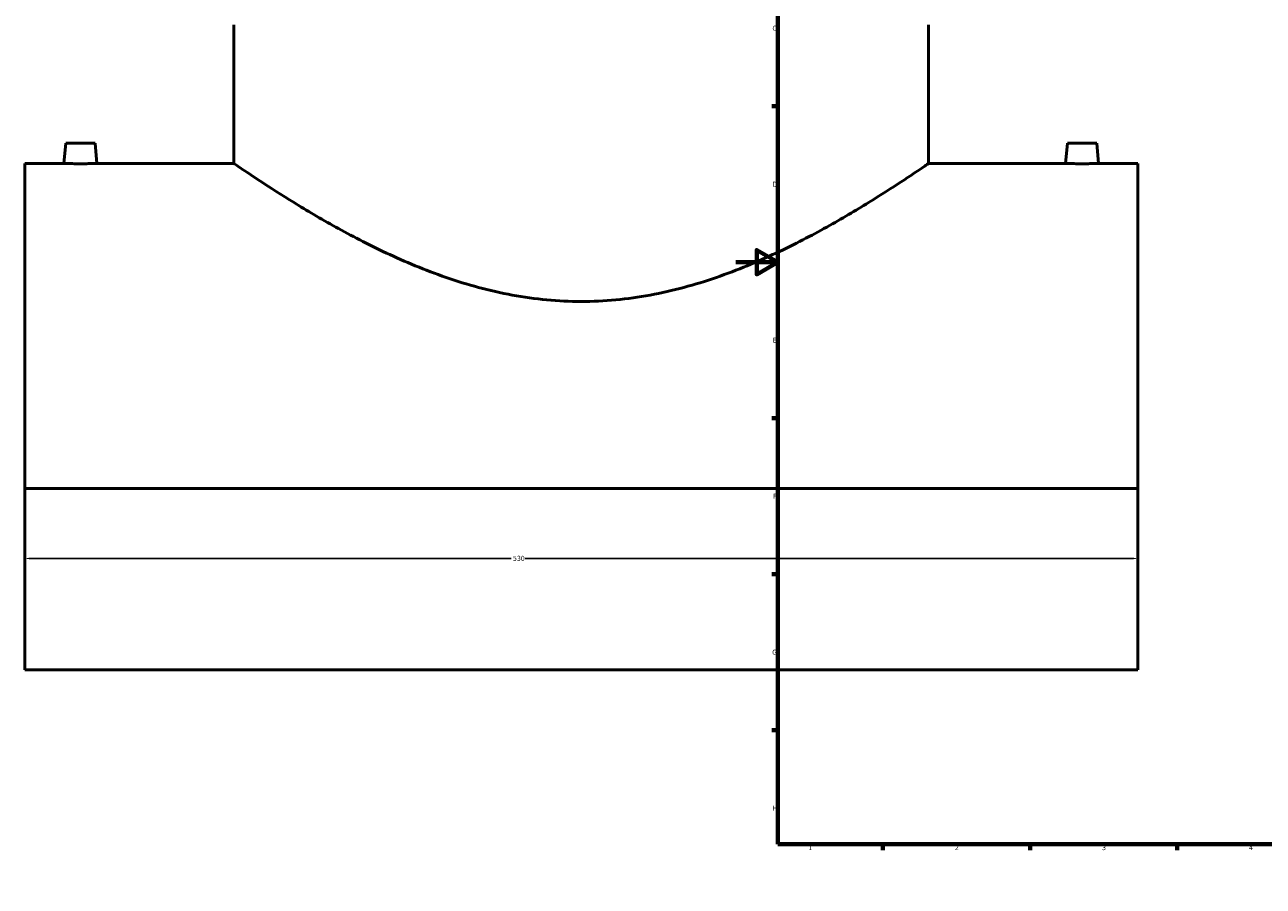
# Model space of a CAD drawing. Header units: millimetres. Extents: x -339 to 1539, y -390 to 1172.
# Tile 1 of 5: x -339 to 251, y 0 to 410. Entities that reach past the tile are written whole.
import ezdxf

# ---------------------------------------------------------------- set-up
doc = ezdxf.new("R2010")
doc.units = ezdxf.units.MM
for name, color, linetype, lineweight in [('Border (ANSI)', 7, 'Continuous', 70), ('Dimension (ANSI)', 7, 'Continuous', 25), ('Visible (ANSI)', 7, 'Continuous', 50)]:
    doc.layers.add(name, color=color, linetype=linetype, lineweight=lineweight)
doc.styles.add('Note Text (ANSI)', font='tahoma.ttf')
doc.dimstyles.new('Default - mm (ANSI)', dxfattribs={"dimtxt": 2.4, "dimasz": 2.5, "dimexe": 3.175, "dimexo": 1.6002, "dimgap": 0.8, "dimtad": 0, "dimtoh": 1, "dimdec": 0, "dimrnd": 1e-08, "dimzin": 4, "dimdsep": 46, "dimtxsty": 'Note Text (ANSI)', "dimcen": 0.09, "dimdle": 10, "dimclrd": 256, "dimclre": 256, "dimclrt": 5, "dimadec": 1, "dimazin": 1, "dimtfac": 1.27, "dimtofl": 0, "dimtmove": 0, "dimatfit": 3, "dimfxl": 1, "dimtolj": 1, "dimtzin": 4, "dimlwd": -1, "dimlwe": -1, "dimarcsym": 0})

# ---------------------------------------------------------------- blocks, each defined once
blk = doc.blocks.new('Borders Default Border')
at = {"layer": 'Border (ANSI)'}
for p, q in [((70.08, 574), (70.08, 576.8)), ((140.17, 574), (140.17, 576.8)), ((210.25, 574), (210.25, 576.8)), ((280.33, 574), (280.33, 576.8)), ((350.42, 574), (350.42, 576.8)), ((490.58, 574), (490.58, 576.8)), ((560.67, 574), (560.67, 576.8)), ((630.75, 574), (630.75, 576.8)), ((700.83, 574), (700.83, 576.8)), ((770.92, 574), (770.92, 576.8)), ((20, 519.75), (17.2, 519.75)), ((821, 519.75), (823.8, 519.75)), ((20, 445.5), (17.2, 445.5)), ((821, 445.5), (823.8, 445.5)), ((20, 371.25), (17.2, 371.25)), ((821, 371.25), (823.8, 371.25)), ((20, 222.75), (17.2, 222.75)), ((821, 222.75), (823.8, 222.75)), ((20, 148.5), (17.2, 148.5)), ((821, 148.5), (823.8, 148.5)), ((20, 74.25), (17.2, 74.25)), ((821, 74.25), (823.8, 74.25)), ((70.08, 20), (70.08, 17.2)), ((140.17, 20), (140.17, 17.2)), ((210.25, 20), (210.25, 17.2)), ((280.33, 20), (280.33, 17.2)), ((350.42, 20), (350.42, 17.2)), ((490.58, 20), (490.58, 17.2)), ((560.67, 20), (560.67, 17.2)), ((630.75, 20), (630.75, 17.2)), ((700.83, 20), (700.83, 17.2)), ((770.92, 20), (770.92, 17.2))]:
    blk.add_line(p, q, dxfattribs=at)
at = {"layer": 'Border (ANSI)', "flags": 128}
for points in [[(420.5, 594), (420.5, 574), (414.73, 584), (426.27, 584), (420.5, 574)], [(20, 20), (20, 574), (821, 574), (821, 20), (20, 20)], [(0, 297), (20, 297), (10, 302.77), (10, 291.23), (20, 297)], [(841, 297), (821, 297), (831, 302.77), (831, 291.23), (821, 297)], [(420.5, 0), (420.5, 20), (414.73, 10), (426.27, 10), (420.5, 20)]]:
    blk.add_lwpolyline(points, dxfattribs=at)
at = {"layer": 'Border (ANSI)', "color": 5, "true_color": 0x0000ff, "char_height": 2.4, "attachment_point": 7, "style": 'Note Text (ANSI)'}
for s, insert in [('1', (34.5, 574.4)), ('2', (104.4, 574.4)), ('3', (174.46, 574.35)), ('4', (244.45, 574.4)), ('5', (314.67, 574.35)), ('6', (384.69, 574.35)), ('7', (454.8, 574.4)), ('8', (524.84, 574.35)), ('9', (594.92, 574.35)), ('10', (664.35, 574.35)), ('11', (734.43, 574.4)), ('12', (804.52, 574.4)), ('A', (17.38, 555.68)), ('A', (821.58, 555.68)), ('B', (17.67, 481.43)), ('B', (821.87, 481.43)), ('C', (17.51, 407.13)), ('C', (821.71, 407.13)), ('D', (17.52, 332.93)), ('D', (821.72, 332.93)), ('E', (17.71, 258.68)), ('E', (821.91, 258.68)), ('F', (17.78, 184.43)), ('F', (821.98, 184.43)), ('G', (17.4, 110.13)), ('G', (821.6, 110.13)), ('H', (17.53, 35.93)), ('H', (821.73, 35.93)), ('1', (34.5, 17.2)), ('2', (104.4, 17.2)), ('3', (174.46, 17.15)), ('4', (244.45, 17.2)), ('5', (314.67, 17.15)), ('6', (384.69, 17.15)), ('7', (454.8, 17.2)), ('8', (524.84, 17.15)), ('9', (594.92, 17.15)), ('10', (664.35, 17.15)), ('11', (734.43, 17.2)), ('12', (804.52, 17.2))]:
    blk.add_mtext(s, dxfattribs=dict(at, insert=insert))
blk = doc.blocks.new('*D6')
at = {"layer": 'Defpoints', "color": 0, "transparency": 16777216}
for p in [(-338.54, 189.37), (191.46, 189.37), (191.46, 156)]:
    blk.add_point(p, dxfattribs=at)
at = {"layer": 'Dimension (ANSI)', "transparency": 16777216}
for p, q in [((-338.54, 187.77), (-338.54, 152.82)), ((191.46, 187.77), (191.46, 152.82)), ((-336.04, 156), (-106.88, 156)), ((188.96, 156), (-100.21, 156))]:
    blk.add_line(p, q, dxfattribs=at)
for points in [[(-336.04, 156.41), (-336.04, 155.58), (-338.54, 156)], [(188.96, 156.41), (188.96, 155.58), (191.46, 156)]]:
    blk.add_solid(points, dxfattribs=at)
at = {"layer": 'Dimension (ANSI)', "color": 5, "transparency": 16777216, "insert": (-106.08, 157.25), "char_height": 2.4, "attachment_point": 1, "style": 'Note Text (ANSI)'}
blk.add_mtext('\\A1;530', dxfattribs=at)

msp = doc.modelspace()

# ---------------------------------------------------------------- linework, layer by layer
at = {"layer": 'Visible (ANSI)'}
for p, q in [((-238.92, 410.02), (-238.92, 344.02)), ((91.83, 410.02), (91.83, 344.02)), ((-319.04, 353.62), (-319.88, 344.02)), ((-305.04, 353.62), (-319.04, 353.62)), ((-305.04, 353.62), (-304.2, 344.02)), ((157.96, 353.62), (157.12, 344.02)), ((157.96, 353.62), (171.96, 353.62)), ((171.96, 353.62), (172.8, 344.02)), ((-338.54, 344.02), (-338.54, 189.37)), ((-338.54, 344.02), (-319.88, 344.02)), ((-304.2, 344.02), (-238.92, 344.02)), ((91.83, 344.02), (157.12, 344.02)), ((172.8, 344.02), (191.46, 344.02)), ((191.46, 189.37), (191.46, 344.02)), ((191.46, 189.37), (-338.54, 189.37)), ((-338.54, 103.02), (-338.54, 189.37)), ((191.46, 189.37), (191.46, 103.02)), ((191.46, 103.02), (-338.54, 103.02))]:
    msp.add_line(p, q, dxfattribs=at)
for points, knots in [([(-304.2, 344.02), (-304.2, 344.02), (-304.4, 344.01), (-305.2, 343.99), (-305.8, 343.97), (-307.19, 343.94), (-308.07, 343.92), (-310.01, 343.9), (-311.06, 343.89), (-312.04, 343.89), (-313.03, 343.89), (-314.08, 343.9), (-316.01, 343.92), (-316.89, 343.94), (-318.28, 343.97), (-318.89, 343.99), (-319.68, 344.01), (-319.88, 344.02), (-319.88, 344.02)], [3.546618, 3.546618, 3.546618, 3.546618, 3.842122, 3.842122, 4.137625, 4.137625, 4.433225, 4.433225, 4.728824, 4.728824, 4.728824, 5.024424, 5.024424, 5.320023, 5.320023, 5.615527, 5.615527, 5.91103, 5.91103, 5.91103, 5.91103]), ([(91.83, 344.02), (91.83, 344.02), (91.57, 343.84), (90.49, 343.09), (89.67, 342.54), (86.39, 340.31), (83.08, 338.08), (74.51, 332.46), (69.24, 329.06), (57.23, 321.67), (50.49, 317.68), (36.21, 309.76), (28.11, 305.51), (10.44, 297.25), (0.88, 293.23), (-19.28, 286.29), (-29.89, 283.36), (-46.14, 280.37), (-51.61, 279.61), (-62.58, 278.58), (-68.08, 278.32), (-79, 278.32), (-84.5, 278.58), (-95.47, 279.61), (-100.94, 280.37), (-117.2, 283.36), (-127.8, 286.29), (-147.96, 293.23), (-157.53, 297.25), (-175.19, 305.51), (-183.29, 309.76), (-197.58, 317.68), (-204.31, 321.67), (-216.32, 329.06), (-221.6, 332.46), (-230.17, 338.08), (-233.47, 340.31), (-236.75, 342.54), (-237.57, 343.09), (-238.65, 343.84), (-238.92, 344.02), (-238.92, 344.02)], [26.039649, 26.039649, 26.039649, 26.039649, 27.656628, 27.656628, 29.273608, 29.273608, 32.507567, 32.507567, 35.741526, 35.741526, 38.975485, 38.975485, 42.251438, 42.251438, 45.527391, 45.527391, 48.803344, 48.803344, 50.441321, 50.441321, 52.079297, 52.079297, 53.717274, 53.717274, 55.355251, 55.355251, 58.631204, 58.631204, 61.907157, 61.907157, 65.18311, 65.18311, 68.417069, 68.417069, 71.651028, 71.651028, 74.884987, 74.884987, 76.501967, 76.501967, 78.118946, 78.118946, 78.118946, 78.118946]), ([(172.8, 344.02), (172.8, 344.02), (172.6, 344.01), (171.8, 343.99), (171.2, 343.97), (169.81, 343.94), (168.93, 343.92), (166.99, 343.9), (165.94, 343.89), (163.97, 343.89), (162.92, 343.9), (160.99, 343.92), (160.11, 343.94), (158.72, 343.97), (158.11, 343.99), (157.32, 344.01), (157.12, 344.02), (157.12, 344.02)], [1.182206, 1.182206, 1.182206, 1.182206, 1.47771, 1.47771, 1.773213, 1.773213, 2.068813, 2.068813, 2.364412, 2.364412, 2.660012, 2.660012, 2.955611, 2.955611, 3.251115, 3.251115, 3.546618, 3.546618, 3.546618, 3.546618])]:
    msp.add_open_spline(points, degree=3, knots=knots, dxfattribs=at)

# ---------------------------------------------------------------- block references
msp.add_blockref('Borders Default Border', (0, 0))

# ---------------------------------------------------------------- dimensions: what is measured, and where the dimension line sits
at = {"layer": 'Dimension (ANSI)'}
dim = msp.add_linear_dim(base=(191.46, 156), p1=(-338.54, 189.37), p2=(191.46, 189.37), dimstyle='Default - mm (ANSI)', override={"dimgap": 0.8, "dimtoh": 0, "dimdec": 0, "dimtol": 0, "dimlim": 0, "dimtp": 0, "dimtm": 0, "dimtdec": 2, "dimatfit": 1}, dxfattribs=at)
dim.commit()
dim.dimension.update_dxf_attribs({"geometry": '*D6', "text_midpoint": (-103.54, 156), "dimtype": 160})

doc.saveas('drawing.dxf')
